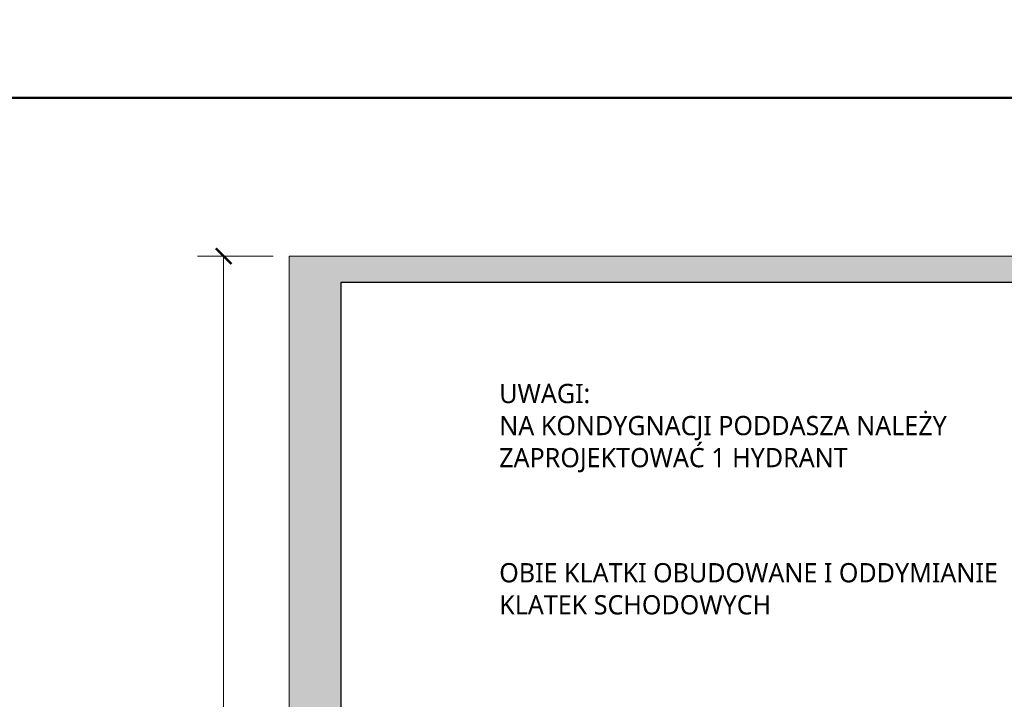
# Model space of a CAD drawing. Header units: millimetres. Extents: x -221 to 149158, y -114258 to 0.
# Tile 129 of 219: x 106600 to 114131, y -62494 to -57298. Entities that reach past the tile are written whole.
import ezdxf

# ---------------------------------------------------------------- set-up
doc = ezdxf.new("R2010")
doc.units = ezdxf.units.MM
doc.layers.get('0').update_dxf_attribs({"lineweight": 0})
for name, color, linetype, lineweight in [('A-opisram.ART', 250, 'Continuous', 0), ('pomocnicza', 30, 'Continuous', 0), ('ściany ist..KF', 61, 'Continuous', 5)]:
    doc.layers.add(name, color=color, linetype=linetype, lineweight=lineweight)
doc.layers.add('A-pomocram.ART', color=254, linetype='Continuous', lineweight=0, plot=False)
doc.layers.add('A-wymram.ART', color=10, linetype='Continuous', lineweight=5, plot=False)
doc.layers.add('A-przekrycieram.ART', color=7, linetype='Continuous', lineweight=0, true_color=0xffffff)
doc.styles.add('ARCH', font='segoeuil.ttf')
doc.dimstyles.new('RAMKA', dxfattribs={"dimscale": 20, "dimtxt": 4, "dimasz": 3, "dimexe": 5, "dimexo": 3, "dimgap": 1, "dimtad": 1, "dimdec": 1, "dimlfac": 0.01, "dimtxsty": 'ARCH', "dimblk": 'ARCHTICK', "dimcen": 0, "dimclrd": 256, "dimclre": 256, "dimclrt": 256, "dimadec": 0, "dimazin": 0, "dimtfac": 1, "dimtdec": 1, "dimtofl": 0, "dimtmove": 1, "dimatfit": 3, "dimfxl": 10, "dimfxlon": 1, "dimlwd": 0, "dimlwe": 0, "dimarcsym": 0})

# ---------------------------------------------------------------- blocks, each defined once
blk = doc.blocks.new('_ArchTick')
at = {"color": 0, "linetype": 'ByBlock', "const_width": 0.15}
blk.add_lwpolyline([(-0.5, -0.5), (0.5, 0.5)], dxfattribs=at)
blk = doc.blocks.new('*D1639')
at = {"layer": 'A-wymram.ART', "linetype": 'Continuous', "lineweight": 0, "transparency": 16777216}
for p, q in [((-60, 4200), (-350, 4200)), ((-250, 4200), (-250, 0)), ((-60, 0), (-350, 0))]:
    blk.add_line(p, q, dxfattribs=at)
at = {"layer": 'Defpoints', "color": 0, "lineweight": 40, "transparency": 16777216}
for p in [(0, 4200), (0, 0), (-250, 0)]:
    blk.add_point(p, dxfattribs=at)
at = {"layer": 'A-wymram.ART', "lineweight": 0, "transparency": 16777216, "xscale": 60, "yscale": 60, "zscale": 60}
for p, rotation in [((-250, 4200), 90), ((-250, 0), 270)]:
    blk.add_blockref('_ArchTick', p, dxfattribs=dict(at, rotation=rotation))
at = {"layer": 'A-wymram.ART', "transparency": 16777216, "insert": (-310.7, 2100), "char_height": 80, "attachment_point": 5, "rotation": 90, "style": 'ARCH'}
blk.add_mtext('42', dxfattribs=at)
blk = doc.blocks.new('*U1674')
at = {"layer": 'A-przekrycieram.ART'}
h = blk.add_hatch(color=256, dxfattribs=at)
h.dxf.hatch_style = 1
h.paths.add_polyline_path([(0, 4200), (5940, 4200), (5940, 0), (0, 0)])
h.paths.add_polyline_path([(200, 4100), (5840, 4100), (5840, 100), (200, 100)], flags=16)
at = {"layer": 'A-opisram.ART', "lineweight": 30}
blk.add_lwpolyline([(200, 4100), (5840, 4100), (5840, 100), (200, 100)], close=True, dxfattribs=at)
at = {"layer": 'A-pomocram.ART'}
blk.add_lwpolyline([(0, 4200), (5940, 4200), (5940, 0), (0, 0)], close=True, dxfattribs=at)
at = {"layer": 'A-wymram.ART'}
dim = blk.add_linear_dim(base=(-250, 0), p1=(0, 4200), p2=(0, 0), angle=90, dimstyle='RAMKA', dxfattribs=at)
dim.commit()
dim.dimension.update_dxf_attribs({"geometry": '*D1639', "text_midpoint": (-310.67, 2100)})

msp = doc.modelspace()

# ---------------------------------------------------------------- linework, layer by layer
at = {"layer": 'pomocnicza', "color": 30, "linetype": 'ByBlock', "lineweight": 40}
for points in [[(74235.94, -57896.5), (149158.22, -57896.5), (149158.22, -42941.51), (74235.94, -42941.51)], [(74235.94, -75636.19), (149158.22, -75636.19), (149158.22, -57896.5), (74235.94, -57896.5)]]:
    msp.add_lwpolyline(points, close=True, dxfattribs=at)

# ---------------------------------------------------------------- block references
at = {"xscale": 2, "yscale": 2, "zscale": 2}
msp.add_blockref('*U1674', (108660.19, -67505.02), dxfattribs=at)

# ---------------------------------------------------------------- texts
at = {"layer": 'ściany ist..KF', "lineweight": 5, "char_height": 147.0815, "width": 4596.2981, "attachment_point": 4, "style": 'ARCH'}
for s, insert in [('\\A1;{\\C4;UWAGI:\\PNA KONDYGNACJI PODDASZA NALEŻY ZAPROJEKTOWAĆ 1 HYDRANT}', (110268.05, -60420.77)), ('\\A1;{\\C1;OBIE KLATKI OBUDOWANE I ODDYMIANIE\\PKLATEK SCHODOWYCH}', (110268.05, -61649.99))]:
    msp.add_mtext(s, dxfattribs=dict(at, insert=insert))

doc.saveas('drawing.dxf')
